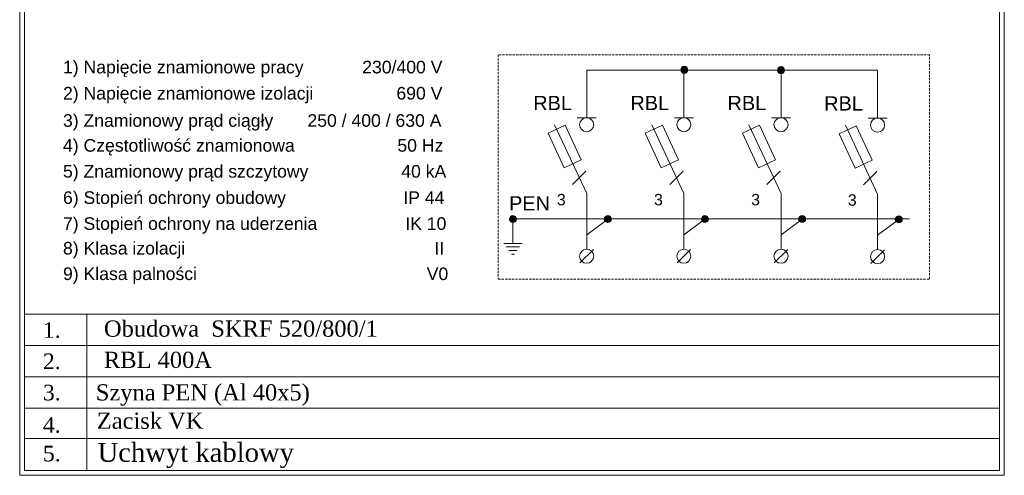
# Model space of a CAD drawing. Header units: centimetres. Extents: x -4572 to 125430, y -27163 to 73697.
# Tile 8 of 44: x 97579 to 100315, y -20237 to -18971. Entities that reach past the tile are written whole.
import ezdxf

# ---------------------------------------------------------------- set-up
doc = ezdxf.new("R2010")
doc.units = ezdxf.units.CM
doc.header["$MEASUREMENT"] = 0
doc.linetypes.add('HIDDEN', pattern=[9.525, 6.35, -3.175])
doc.layers.add('w0', color=7, linetype='Continuous')
doc.styles.add('ARIAL', font='arial.ttf', dxfattribs={"width": 0.8})
doc.styles.add('MtXpl_Times New Roman24', font='times.ttf', dxfattribs={"height": 0.2})
doc.styles.get("Standard").update_dxf_attribs({"font": 'ARIAL.TTF'})

msp = doc.modelspace()

# ---------------------------------------------------------------- hatches: boundary and pattern name
at = {"lineweight": 15}
h = msp.add_hatch(color=256, dxfattribs=at)
edge = h.paths.add_edge_path()
edge.add_arc((99425.7, -19110.3), 9.73, 0, 360)
h = msp.add_hatch(color=256, dxfattribs=at)
edge = h.paths.add_edge_path()
edge.add_arc((99694.3, -19111.3), 9.73, 0, 360)
h = msp.add_hatch(color=256, dxfattribs=at)
edge = h.paths.add_edge_path()
edge.add_arc((98949.3, -19524.9), 9.73, 0, 360)
h = msp.add_hatch(color=256, dxfattribs=at)
edge = h.paths.add_edge_path()
edge.add_arc((99213, -19524.9), 9.73, 0, 360)
h = msp.add_hatch(color=256, dxfattribs=at)
edge = h.paths.add_edge_path()
edge.add_arc((99483, -19524.9), 9.73, 0, 360)
h = msp.add_hatch(color=256, dxfattribs=at)
edge = h.paths.add_edge_path()
edge.add_arc((99753, -19524.9), 9.73, 0, 360)
h = msp.add_hatch(color=256, dxfattribs=at)
edge = h.paths.add_edge_path()
edge.add_arc((100021.6, -19525.9), 9.73, 0, 360)

# ---------------------------------------------------------------- linework, layer by layer
at = {"lineweight": 0}
for p, q in [((97591.8, -16614.9, 1125), (97591.8, -20223.9, 1125)), ((100301.8, -20223.9, 1125), (100301.8, -16614.9, 1125)), ((100301.8, -19789.6, 1125), (97591.8, -19789.6, 1125)), ((97765.5, -19789.6, 1125), (97765.5, -20223.9, 1125)), ((100301.8, -19876.4, 1125), (97591.8, -19876.4, 1125)), ((100301.8, -19876.4, 1125), (97591.8, -19876.4, 1125)), ((100301.8, -19876.4, 1125), (97591.8, -19876.4, 1125)), ((100301.8, -19963.3, 1125), (97591.8, -19963.3, 1125)), ((100301.8, -19963.3, 1125), (97591.8, -19963.3, 1125)), ((100301.8, -19963.3, 1125), (97591.8, -19963.3, 1125)), ((100301.8, -20050.1, 1125), (97591.8, -20050.1, 1125)), ((100301.8, -20050.1, 1125), (97591.8, -20050.1, 1125)), ((100301.8, -20050.1, 1125), (97591.8, -20050.1, 1125)), ((100301.8, -20134.9, 1125), (97591.8, -20134.9, 1125)), ((100301.8, -20134.9, 1125), (97591.8, -20134.9, 1125)), ((100301.8, -20134.9, 1125), (97591.8, -20134.9, 1125)), ((100301.8, -20223.9, 1125), (97591.8, -20223.9, 1125)), ((100301.8, -20223.9, 1125), (97591.8, -20223.9, 1125)), ((100301.8, -20223.9, 1125), (97591.8, -20223.9, 1125)), ((97591.8, -20223.9, 1125), (100301.8, -20223.9, 1125)), ((97591.8, -20223.9, 1125), (100217.6, -20223.9, 1125)), ((100314.8, -20236.9, 1125), (100300.9, -20236.9, 1125))]:
    msp.add_line(p, q, dxfattribs=at)
at = {"lineweight": 15}
for p, q in [((99962.8, -19111.3, 1123), (99154.3, -19111.3, 1123)), ((99154.3, -19209, 1123), (99154.3, -19111.3, 1123)), ((99154.3, -19243.3, 1123), (99154.3, -19111.3, 1123)), ((99424.3, -19209, 1123), (99424.3, -19111.3, 1123)), ((99424.3, -19243.3, 1123), (99424.3, -19111.3, 1123)), ((99694.3, -19209, 1123), (99694.3, -19111.3, 1123)), ((99694.3, -19243.3, 1123), (99694.3, -19111.3, 1123)), ((99962.8, -19210.1, 1123), (99962.8, -19112.4, 1123)), ((99962.8, -19244.3, 1123), (99962.8, -19112.4, 1123)), ((99180.7, -19243.3, 1123), (99127.9, -19243.3, 1123)), ((99450.7, -19243.3, 1123), (99397.9, -19243.3, 1123)), ((99720.7, -19243.3, 1123), (99667.9, -19243.3, 1123)), ((99989.2, -19244.3, 1123), (99936.5, -19244.3, 1123)), ((99065.1, -19263.1, 1123), (99154.3, -19454.4, 1123)), ((99335.1, -19263.1, 1123), (99424.3, -19454.4, 1123)), ((99605.1, -19263.1, 1123), (99694.3, -19454.4, 1123)), ((99873.6, -19264.1, 1123), (99962.8, -19455.4, 1123)), ((99115.1, -19428.9, 1123), (99152.4, -19391.6, 1123)), ((99385.1, -19428.9, 1123), (99422.4, -19391.6, 1123)), ((99655, -19428.9, 1123), (99692.4, -19391.6, 1123)), ((99923.6, -19430, 1123), (99960.9, -19392.7, 1123)), ((99154.3, -19454.4, 1123), (99154.3, -19608.8, 1123)), ((99424.3, -19454.4, 1123), (99424.3, -19586.3, 1123)), ((99694.3, -19454.4, 1123), (99694.3, -19586.3, 1123)), ((99962.8, -19455.4, 1123), (99962.8, -19587.4, 1123)), ((99424.3, -19498.1, 1123), (99424.3, -19608.8, 1123)), ((99694.3, -19498.1, 1123), (99694.3, -19608.8, 1123)), ((99962.8, -19499.2, 1123), (99962.8, -19609.8, 1123)), ((98949.3, -19524.8, 1123), (100051.3, -19524.8, 1123)), ((98949.3, -19524.8, 1123), (98949.3, -19592.5, 1123)), ((99154.3, -19569.1, 1123), (99213, -19524.9, 1123)), ((99424.3, -19569.1, 1123), (99483, -19524.9, 1123)), ((99694.3, -19569.1, 1123), (99753, -19524.9, 1123)), ((99962.8, -19570.1, 1123), (100021.6, -19525.9, 1123)), ((98923.7, -19592.5, 1123), (98974.9, -19592.5, 1123)), ((98930.8, -19602.4, 1123), (98967.7, -19602.4, 1123)), ((98937.9, -19612.3, 1123), (98960.6, -19612.3, 1123)), ((99173, -19609.6, 1123), (99135.7, -19646.9, 1123)), ((99443, -19609.6, 1123), (99405.6, -19646.9, 1123)), ((99712.9, -19609.6, 1123), (99675.6, -19646.9, 1123)), ((99981.5, -19610.6, 1123), (99944.2, -19648, 1123)), ((98945, -19622.2, 1123), (98953.5, -19622.2, 1123))]:
    msp.add_line(p, q, dxfattribs=at)
at = {"lineweight": 0, "elevation": 1125}
msp.add_lwpolyline([(97578.8, -16601.8), (97578.8, -20236.9), (100314.8, -20236.9), (100314.8, -16601.8)], close=True, dxfattribs=at)
at = {"color": 1, "linetype": 'HIDDEN', "lineweight": 15, "elevation": 1123}
msp.add_lwpolyline([(98908.5, -19691.6), (100107.4, -19691.6), (100107.4, -19068.9), (98908.5, -19068.9)], close=True, dxfattribs=at)
at = {"lineweight": 15, "elevation": 1123}
for points in [[(99047, -19286.7), (99094.8, -19264.4), (99139.4, -19360.1), (99091.6, -19382.4)], [(99317, -19286.7), (99364.8, -19264.4), (99409.4, -19360.1), (99361.6, -19382.4)], [(99587, -19286.7), (99634.8, -19264.4), (99679.4, -19360.1), (99631.6, -19382.4)], [(99855.5, -19287.8), (99903.4, -19265.5), (99948, -19361.1), (99900.1, -19383.4)]]:
    msp.add_lwpolyline(points, close=True, dxfattribs=at)
at = {"lineweight": 15}
for centre, radius in [((99425.7, -19110.3, 1123), 9.73), ((99694.3, -19111.3, 1123), 9.73), ((99154.3, -19262.7, 1123), 19.5), ((99424.3, -19262.7, 1123), 19.5), ((99694.3, -19262.7, 1123), 19.5), ((99962.8, -19263.8, 1123), 19.5), ((98949.3, -19524.9, 1123), 9.73), ((99213, -19524.9, 1123), 9.73), ((99483, -19524.9, 1123), 9.73), ((99753, -19524.9, 1123), 9.73), ((100021.6, -19525.9, 1123), 9.73), ((99154.3, -19628.2, 1123), 19.5), ((99424.3, -19628.2, 1123), 19.5), ((99694.3, -19628.2, 1123), 19.5), ((99962.8, -19629.3, 1123), 19.5)]:
    msp.add_circle(centre, radius, dxfattribs=at)

# ---------------------------------------------------------------- texts
at = {"lineweight": 0, "style": 'ARIAL'}
for s, p in [('1) Napięcie znamionowe pracy\xa0\xa0\xa0         230/400 V', (97699.1, -19120.2, 1123)), ('2) Napięcie znamionowe izolacji \xa0\xa0\xa0\xa0\xa0\xa0\xa0         690 V', (97699.1, -19192.9, 1123)), ('3) Znamionowy prąd ciągły\xa0\xa0     250 / 400 / 630 A ', (97699.1, -19268.6, 1123)), ('4) Częstotliwość znamionowa\xa0\xa0\xa0\xa0\xa0\xa0\xa0\xa0\xa0\xa0\xa0\xa0\xa0\xa0\xa0\xa0\xa0\xa0\xa0\xa0 50 Hz', (97699.1, -19337.8, 1123)), ('5) Znamionowy prąd szczytowy\xa0\xa0\xa0\xa0\xa0\xa0\xa0\xa0\xa0\xa0\xa0\xa0\xa0\xa0\xa0\xa0\xa0\xa0 40 kA', (97699.1, -19409.9, 1123)), ('6) Stopień ochrony obudowy\xa0\xa0\xa0\xa0\xa0\xa0\xa0\xa0\xa0\xa0\xa0\xa0\xa0\xa0\xa0\xa0\xa0\xa0\xa0\xa0\xa0\xa0\xa0 IP 44', (97699.1, -19482.9, 1123)), ('7) Stopień ochrony na uderzenia\xa0\xa0\xa0\xa0\xa0\xa0\xa0\xa0\xa0\xa0\xa0\xa0\xa0\xa0\xa0\xa0  IK 10', (97699.1, -19555, 1123)), ('8) Klasa izolacji\xa0\xa0\xa0\xa0\xa0\xa0\xa0\xa0\xa0\xa0\xa0\xa0\xa0\xa0\xa0\xa0\xa0\xa0\xa0\xa0\xa0\xa0\xa0\xa0\xa0\xa0\xa0\xa0\xa0\xa0\xa0\xa0\xa0\xa0\xa0\xa0\xa0\xa0\xa0\xa0\xa0\xa0\xa0\xa0\xa0\xa0\xa0\xa0\xa0\xa0 II', (97699.1, -19623.5, 1123)), ('9) Klasa palności\xa0\xa0\xa0\xa0\xa0\xa0\xa0\xa0\xa0\xa0\xa0\xa0\xa0\xa0\xa0\xa0\xa0\xa0\xa0\xa0\xa0\xa0\xa0\xa0\xa0\xa0\xa0\xa0\xa0\xa0\xa0\xa0\xa0\xa0\xa0\xa0\xa0\xa0\xa0\xa0\xa0\xa0\xa0\xa0\xa0\xa0\xa0V0  ', (97699.1, -19694.4, 1123))]:
    msp.add_text(s, height=35, dxfattribs=at).set_placement(p)
at = {"lineweight": 15}
for p in [(99071.5, -19486.8, 1123), (99341.4, -19486.8, 1123), (99611.4, -19486.8, 1123), (99880, -19487.9, 1123)]:
    msp.add_text('3', height=31.7, dxfattribs=at).set_placement(p)
at = {"lineweight": 15, "char_height": 39.58, "width": 308.283, "attachment_point": 1}
for s, insert in [('RBL', (99005.8, -19182.7, 1123)), ('RBL', (99275.8, -19182.7, 1123)), ('RBL', (99545.7, -19182.7, 1123)), ('RBL', (99814.3, -19183.8, 1123)), ('PEN', (98938.6, -19461.4, 1123))]:
    msp.add_mtext(s, dxfattribs=dict(at, insert=insert))
at = {"lineweight": 0, "attachment_point": 1}
for s, insert, char_height, width in [('\\fTimes New Roman|b0|i0|c238|p18;Obudowa  SKRF 520/800/1', (97812.9, -19806.8, 1125), 45, 2477.435), ('{\\fTimes New Roman|b0|i0|c238|p18;1.}', (97643.3, -19811.5, 1125), 43.43, 587.62), ('{\\fTimes New Roman|b0|i0|c238|p18;2.}', (97643.3, -19898.4, 1125), 43.43, 587.62), ('\\fTimes New Roman|b0|i0|c238|p18;RBL 400A', (97812.9, -19893.6, 1125), 45, 2477.435), ('{\\fTimes New Roman|b0|i0|c238|p18;3.}', (97643.3, -19985.2, 1125), 43.43, 587.62), ('\\fTimes New Roman|b0|i0|c238|p18;4.', (97643.3, -20074.9, 1125), 43.43, 587.62), ('\\fTimes New Roman|b0|i0|c238|p18;5.', (97643.3, -20154.7, 1125), 43.43, 587.62)]:
    msp.add_mtext(s, dxfattribs=dict(at, insert=insert, char_height=char_height, width=width))
at = {"layer": 'w0', "lineweight": 0, "style": 'MtXpl_Times New Roman24'}
msp.add_text('Szyna PEN (Al 40x5)', height=45, dxfattribs=at).set_placement((97790.3, -20029, 1125))
at = {"layer": 'w0', "lineweight": 0, "width": 3766.255, "attachment_point": 1}
for s, insert, char_height in [('\\fTimes New Roman|b0|i0|c238;Zacisk VK', (97793, -20062.7, 1125), 45), ('\\fTimes New Roman|b0|i0|c238|p18;Uchwyt kablowy', (97795.1, -20146.9, 1125), 52.678)]:
    msp.add_mtext(s, dxfattribs=dict(at, insert=insert, char_height=char_height))

doc.saveas('drawing.dxf')
